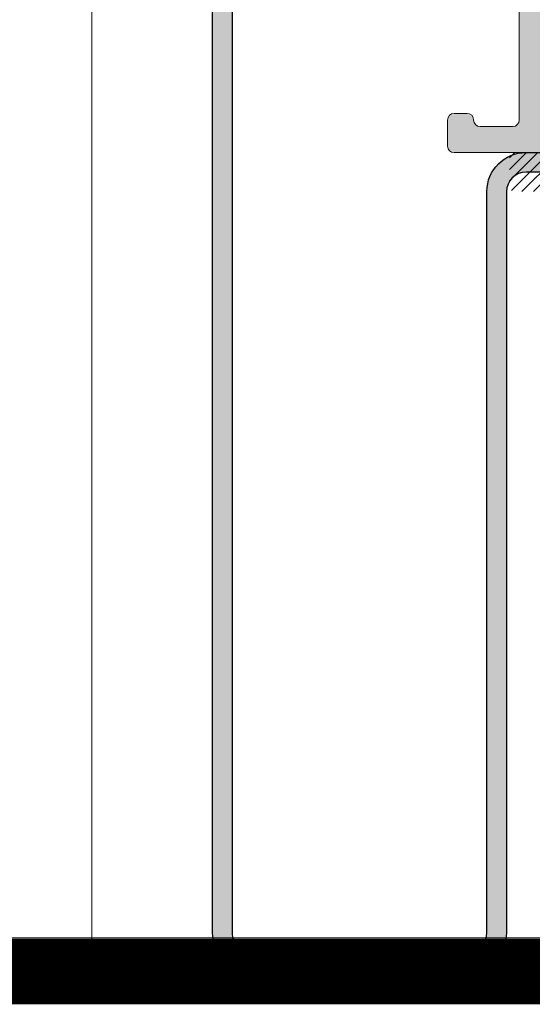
# Model space of a CAD drawing. Header units: millimetres. Extents: x -158258 to 126254, y -16359 to 60195.
# Tile 17 of 173: x -137555 to -137516, y 10495 to 10570. Entities that reach past the tile are written whole.
import ezdxf

# ---------------------------------------------------------------- set-up
doc = ezdxf.new("R2010")
doc.units = ezdxf.units.MM
doc.header["$LTSCALE"] = 0.1
doc.header["$MEASUREMENT"] = 0
for name, color, linetype, lineweight in [('01. Aluminium (Main Structure)', 6, 'Continuous', 5), ('3_Hatch', 8, 'Continuous', 0), ('S2-flooring plan', 6, 'Continuous', 5)]:
    doc.layers.add(name, color=color, linetype=linetype, lineweight=lineweight)
doc.layers.add('AREA LINE', color=3, linetype='Continuous', plot=False)
doc.layers.add('DRY WALL LINE', color=1, linetype='Continuous')
doc.layers.add('Glass in Section', color=7, linetype='Continuous', true_color=0x3affff)

# ---------------------------------------------------------------- blocks, each defined once
blk = doc.blocks.new('A$C768C5112')
at = {"layer": '3_Hatch'}
h = blk.add_hatch(color=256, dxfattribs=at)
h.dxf.hatch_style = 1
h.paths.add_polyline_path([(-4.223506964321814, -41.98522546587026), (-3.912497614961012, -41.67421611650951), (-3.912497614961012, -37.70677351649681), (-4.498231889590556, -36.68251605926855), (-4.498231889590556, -2.487038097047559), (-4.461947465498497, -2.304579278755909), (-4.352057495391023, -2.139744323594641), (-4.205883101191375, -2.029854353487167), (-4.004763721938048, -1.993569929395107), (4.004763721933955, -1.993569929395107), (4.188259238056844, -2.029854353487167), (4.35205749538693, -2.139744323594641), (4.461947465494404, -2.304579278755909), (4.516892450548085, -2.487038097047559), (4.516892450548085, -36.68251605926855), (3.894873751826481, -37.70677351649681), (3.894873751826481, -41.67421611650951), (4.205883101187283, -41.98522546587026), (4.297112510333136, -42.13139986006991), (4.297112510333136, -42.27757425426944), (4.205883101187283, -42.42374864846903), (3.894873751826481, -42.71713413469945), (3.894873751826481, -46.6845767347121), (4.516892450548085, -47.70883419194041), (4.516892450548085, -53.70716784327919), (4.461947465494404, -53.8896266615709), (4.35205749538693, -54.05446161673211), (4.188259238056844, -54.16435158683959), (4.004763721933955, -54.2006360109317), (-4.004763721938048, -54.2006360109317), (-4.205883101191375, -54.16435158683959), (-4.352057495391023, -54.05446161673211), (-4.461947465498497, -53.8896266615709), (-4.498231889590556, -53.70716784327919), (-4.498231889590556, -47.70883419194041), (-3.912497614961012, -46.6845767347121), (-3.912497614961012, -42.71713413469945), (-4.223506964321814, -42.42374864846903), (-4.278451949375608, -42.27757425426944), (-4.278451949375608, -42.13139986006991)], flags=16)
h.paths.add_polyline_path([(10.03938179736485, -54.01714049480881), (9.984436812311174, -54.2006360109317), (9.965776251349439, -54.38309482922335), (9.856922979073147, -54.54792978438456), (9.692088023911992, -54.65781975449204), (9.509629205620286, -54.69410417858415), (7.003930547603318, -54.69410417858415), (6.821471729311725, -54.65781975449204), (6.637976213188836, -54.54792978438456), (6.528086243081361, -54.38309482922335), (6.510462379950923, -54.2006360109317), (6.510462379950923, -2.487038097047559), (6.528086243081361, -2.304579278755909), (6.637976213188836, -2.139744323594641), (6.821471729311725, -2.029854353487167), (7.003930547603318, -1.993569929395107), (11.88677733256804, -1.993569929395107), (12.17912612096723, -1.682560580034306), (12.32530051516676, -1.591331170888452), (12.47147490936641, -1.591331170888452), (12.59898874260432, -1.682560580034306), (12.92865865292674, -1.993569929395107), (27.50255676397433, -1.993569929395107), (27.68605228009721, -2.029854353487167), (27.86851109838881, -2.139744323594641), (27.95974050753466, -2.304579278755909), (27.99602493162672, -2.487038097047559), (27.99602493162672, -6.985269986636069), (27.95974050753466, -7.186389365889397), (27.86851109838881, -7.351224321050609), (27.68605228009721, -7.461114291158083), (27.50255676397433, -7.497398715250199), (18.81710233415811, -7.497398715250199), (18.61598295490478, -7.533683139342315), (18.45114799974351, -7.64357310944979), (18.34125802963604, -7.808408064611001), (18.30497360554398, -8.009527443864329), (18.30497360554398, -13.47707180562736), (18.34125802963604, -13.67819118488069), (18.45114799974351, -13.86065000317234), (18.61598295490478, -13.95291611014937), (18.81710233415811, -13.98920053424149), (21.79760859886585, -13.98920053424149), (21.99872797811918, -13.95291611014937), (22.16356293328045, -13.86065000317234), (22.27241620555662, -13.67819118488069), (22.29107676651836, -13.47707180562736), (22.29107676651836, -13.00122750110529), (22.27241620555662, -12.80010812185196), (22.16356293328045, -12.65393372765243), (21.99872797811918, -12.5440437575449), (21.79760859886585, -12.49013547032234), (20.80963556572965, -12.49013547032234), (20.60851618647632, -12.4528143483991), (20.46234179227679, -12.34292437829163), (20.35245182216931, -12.19674998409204), (20.29750683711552, -11.99563060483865), (20.29750683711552, -10.00309737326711), (20.35245182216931, -9.801977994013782), (20.46234179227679, -9.655803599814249), (20.60851618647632, -9.545913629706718), (20.80963556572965, -9.49096864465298), (23.64396743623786, -9.49096864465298), (23.93735292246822, -9.179959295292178), (24.08352731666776, -9.106353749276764), (24.2297017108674, -9.106353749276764), (24.35721554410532, -9.179959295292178), (24.68688545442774, -9.49096864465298), (27.50255676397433, -9.49096864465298), (27.68605228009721, -9.545913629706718), (27.86851109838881, -9.655803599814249), (27.95974050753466, -9.801977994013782), (27.99602493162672, -10.00309737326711), (27.99602493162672, -11.99563060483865), (27.95974050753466, -12.19674998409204), (27.86851109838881, -12.34292437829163), (27.68605228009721, -12.4528143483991), (27.50255676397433, -12.49013547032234), (26.51562042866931, -12.49013547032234), (26.31450104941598, -12.5440437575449), (26.16832665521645, -12.65393372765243), (26.05843668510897, -12.80010812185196), (26.00349170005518, -13.00122750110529), (26.00349170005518, -13.47707180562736), (26.05843668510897, -13.67819118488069), (26.16832665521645, -13.86065000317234), (26.31450104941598, -13.95291611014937), (26.51562042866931, -13.98920053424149), (29.51375055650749, -13.98920053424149), (29.69724607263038, -13.95291611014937), (29.86208102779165, -13.86065000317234), (29.97093430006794, -13.67819118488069), (29.98959486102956, -13.47707180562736), (29.97093430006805, 81.00442663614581), (29.86208102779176, 81.1879221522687), (29.77966355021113, 81.24286713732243), (29.69724607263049, 81.29781212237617), (29.60549831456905, 81.3066240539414), (29.5137505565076, 81.31543598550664), (-29.51375055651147, 81.31543598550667), (-29.7148699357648, 81.2978121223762), (-29.86104432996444, 81.18792215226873), (-29.97093430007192, 81.00442663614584), (-30.00721872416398, 80.84062837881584), (-30.00721872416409, -13.47707180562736), (-29.97093430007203, -13.67819118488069), (-29.86104432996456, -13.86065000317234), (-29.71486993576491, -13.95291611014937), (-29.51375055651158, -13.98920053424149), (-26.4959231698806, -13.98920053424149), (-26.31346435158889, -13.95291611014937), (-26.14862939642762, -13.86065000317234), (-26.03873942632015, -13.67819118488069), (-26.00245500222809, -13.47707180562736), (-26.00245500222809, -13.00122750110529), (-26.03873942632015, -12.80010812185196), (-26.14862939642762, -12.65393372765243), (-26.31346435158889, -12.5440437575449), (-26.4959231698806, -12.49013547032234), (-27.52018062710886, -12.49013547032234), (-27.68501558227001, -12.4528143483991), (-27.86747440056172, -12.34292437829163), (-27.97736437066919, -12.19674998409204), (-28.01364879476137, -11.99563060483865), (-28.01364879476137, -10.00309737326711), (-27.97736437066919, -9.801977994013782), (-27.86747440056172, -9.655803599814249), (-27.68501558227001, -9.545913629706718), (-27.52018062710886, -9.49096864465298), (-24.68584875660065, -9.49096864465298), (-24.37483940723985, -9.179959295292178), (-24.24732557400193, -9.106353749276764), (-24.06383005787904, -9.106353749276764), (-23.93631622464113, -9.179959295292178), (-23.62530687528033, -9.49096864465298), (-20.80963556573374, -9.49096864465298), (-20.60851618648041, -9.545913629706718), (-20.44368123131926, -9.655803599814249), (-20.33379126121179, -9.801977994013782), (-20.29750683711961, -10.00309737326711), (-20.29750683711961, -11.99563060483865), (-20.33379126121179, -12.19674998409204), (-20.44368123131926, -12.34292437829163), (-20.60851618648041, -12.4528143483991), (-20.80963556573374, -12.49013547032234), (-21.81523246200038, -12.49013547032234), (-22.01635184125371, -12.5440437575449), (-22.16252623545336, -12.65393372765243), (-22.27241620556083, -12.80010812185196), (-22.30870062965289, -13.00122750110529), (-22.30870062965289, -13.47707180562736), (-22.27241620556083, -13.67819118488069), (-22.16252623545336, -13.86065000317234), (-22.01635184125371, -13.95291611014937), (-21.81523246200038, -13.98920053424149), (-18.79740507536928, -13.98920053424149), (-18.61494625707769, -13.95291611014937), (-18.45011130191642, -13.86065000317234), (-18.34125802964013, -13.67819118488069), (-18.30393690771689, -13.47707180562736), (-18.30393690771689, -8.009527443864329), (-18.34125802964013, -7.808408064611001), (-18.45011130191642, -7.64357310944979), (-18.61494625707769, -7.533683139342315), (-18.79740507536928, -7.497398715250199), (-27.52018062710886, -7.497398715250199), (-27.68501558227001, -7.461114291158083), (-27.86747440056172, -7.351224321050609), (-27.97736437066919, -7.186389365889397), (-28.01364879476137, -6.985269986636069), (-28.01364879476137, -2.487038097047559), (-27.97736437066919, -2.304579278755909), (-27.86747440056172, -2.139744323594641), (-27.68501558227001, -2.029854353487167), (-27.52018062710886, -1.993569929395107), (-12.92762195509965, -1.993569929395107), (-12.61764930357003, -1.682560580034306), (-12.48909877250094, -1.591331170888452), (-12.3429243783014, -1.591331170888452), (-12.17808942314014, -1.682560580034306), (-11.86708007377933, -1.993569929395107), (-7.002893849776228, -1.993569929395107), (-6.801774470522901, -2.029854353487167), (-6.655600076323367, -2.139744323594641), (-6.545710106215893, -2.304579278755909), (-6.509425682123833, -2.487038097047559), (-6.509425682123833, -54.2006360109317), (-6.545710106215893, -54.38309482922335), (-6.655600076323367, -54.54792978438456), (-6.801774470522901, -54.65781975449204), (-7.002893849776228, -54.69410417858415), (-9.508592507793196, -54.69410417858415), (-9.709711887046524, -54.65781975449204), (-9.855886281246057, -54.54792978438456), (-9.965776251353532, -54.38309482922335), (-10.0020606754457, -54.2006360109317), (-10.03834509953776, -54.01714049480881), (-10.14823506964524, -53.83468167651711), (-10.31307002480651, -53.72479170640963), (-10.4955288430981, -53.70716784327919), (-11.50216243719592, -53.70716784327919), (-11.70328181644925, -53.72479170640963), (-11.8494562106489, -53.83468167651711), (-11.95934618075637, -54.01714049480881), (-12.01325446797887, -54.2006360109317), (-12.01325446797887, -56.21182980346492), (-11.95934618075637, -56.39532531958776), (-11.8494562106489, -56.55912357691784), (-11.70328181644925, -56.66901354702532), (-11.50216243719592, -56.68767410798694), (-0.5297525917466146, -56.68767410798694), (-0.201119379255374, -56.39532531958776), (-0.07256884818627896, -56.3217197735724), (0.07360554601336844, -56.3217197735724), (0.2197799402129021, -56.39532531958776), (0.5121287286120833, -56.68767410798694), (11.50216243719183, -56.68767410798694), (11.68565795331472, -56.66901354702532), (11.8494562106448, -56.55912357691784), (11.95934618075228, -56.39532531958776), (12.01429116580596, -56.21182980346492), (12.01429116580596, -54.2006360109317), (11.95934618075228, -54.01714049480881), (11.8494562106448, -53.83468167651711), (11.68565795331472, -53.72479170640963), (11.50216243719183, -53.70716784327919), (10.4965655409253, -53.70716784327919), (10.29544616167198, -53.72479170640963), (10.14927176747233, -53.83468167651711)])
h.paths.add_polyline_path([(27.99602493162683, 77.82280099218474), (27.95974050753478, 78.0062965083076), (27.86851109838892, 78.1887553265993), (27.68605228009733, 78.29864529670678), (27.50255676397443, 78.33492972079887), (-27.52018062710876, 78.3349297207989), (-27.6850155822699, 78.29864529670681), (-27.8674744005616, 78.18875532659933), (-27.97736437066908, 78.00629650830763), (-28.01364879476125, 77.82280099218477), (-28.01364879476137, 0.5121287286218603), (-27.97736437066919, 0.3110093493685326), (-27.86747440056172, 0.1648349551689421), (-27.68501558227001, 0.05494498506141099), (-27.52018062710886, 7.73070496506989e-12), (27.50255676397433, 7.73070496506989e-12), (27.68605228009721, 0.05494498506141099), (27.86851109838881, 0.1648349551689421), (27.95974050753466, 0.3110093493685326), (27.99602493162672, 0.5121287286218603)], flags=16)
at = {"layer": '01. Aluminium (Main Structure)', "linetype": 'ByBlock'}
for p, q in [((-6.509425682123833, -2.487038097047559), (-6.509425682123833, -54.2006360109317)), ((-12.01325446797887, -54.2006360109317), (-11.95934618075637, -54.01714049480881)), ((-12.01325446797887, -56.21182980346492), (-12.01325446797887, -54.2006360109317)), ((-11.95934618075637, -54.01714049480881), (-11.8494562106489, -53.83468167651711)), ((-11.8494562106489, -53.83468167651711), (-11.70328181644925, -53.72479170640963)), ((-11.70328181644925, -53.72479170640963), (-11.50216243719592, -53.70716784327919)), ((-11.50216243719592, -53.70716784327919), (-10.4955288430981, -53.70716784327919)), ((-10.4955288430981, -53.70716784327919), (-10.31307002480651, -53.72479170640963)), ((-10.31307002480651, -53.72479170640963), (-10.14823506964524, -53.83468167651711)), ((-10.14823506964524, -53.83468167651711), (-10.03834509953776, -54.01714049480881)), ((-10.03834509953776, -54.01714049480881), (-10.0020606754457, -54.2006360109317)), ((-9.965776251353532, -54.38309482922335), (-10.0020606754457, -54.2006360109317)), ((-6.509425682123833, -54.2006360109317), (-6.545710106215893, -54.38309482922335)), ((-9.855886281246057, -54.54792978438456), (-9.965776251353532, -54.38309482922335)), ((-9.709711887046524, -54.65781975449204), (-9.855886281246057, -54.54792978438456)), ((-9.508592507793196, -54.69410417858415), (-9.709711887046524, -54.65781975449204)), ((-7.002893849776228, -54.69410417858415), (-9.508592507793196, -54.69410417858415)), ((-6.801774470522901, -54.65781975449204), (-7.002893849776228, -54.69410417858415)), ((-6.655600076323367, -54.54792978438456), (-6.801774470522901, -54.65781975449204)), ((-6.545710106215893, -54.38309482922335), (-6.655600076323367, -54.54792978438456)), ((-11.95934618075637, -56.39532531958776), (-12.01325446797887, -56.21182980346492)), ((-11.8494562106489, -56.55912357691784), (-11.95934618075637, -56.39532531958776)), ((-11.70328181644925, -56.66901354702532), (-11.8494562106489, -56.55912357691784)), ((-11.50216243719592, -56.68767410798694), (-11.70328181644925, -56.66901354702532)), ((-11.50216243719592, -56.68767410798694), (-0.5297525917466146, -56.68767410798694))]:
    blk.add_line(p, q, dxfattribs=at)
blk = doc.blocks.new('A$C096C0FB7')
at = {"layer": '3_Hatch'}
h = blk.add_hatch(dxfattribs=at)
h.set_pattern_fill('ANSI31', color=256, scale=5)
h.set_pattern_definition([(45, (-26191.75418318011, -15010.31870583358), (-0.4419417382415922, 0.4419417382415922), [])])
h.paths.add_polyline_path([(9.477403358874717, -15.45374932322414), (9.495029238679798, -15.59994044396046), (9.495029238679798, -17.31898213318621), (9.513691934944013, -17.46517325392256), (9.60493178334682, -17.57507579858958), (9.733497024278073, -17.66631564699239), (9.897314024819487, -17.70364103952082), (11.48882728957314, -17.70364103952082), (11.65368110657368, -17.66631564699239), (11.7812095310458, -17.57507579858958), (11.87244937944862, -17.46517325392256), (11.89111207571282, -17.31898213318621), (11.89111207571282, -8.486342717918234), (11.87244937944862, -8.339114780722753), (11.7812095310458, -8.211586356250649), (11.65368110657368, -8.120346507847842), (11.48882728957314, -8.101683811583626), (9.897314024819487, -8.101683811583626), (9.733497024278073, -8.120346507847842), (9.60493178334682, -8.211586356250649), (9.513691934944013, -8.339114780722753), (9.495029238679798, -8.486342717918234), (9.495029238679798, -10.20538440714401), (9.477403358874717, -10.35157552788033), (9.385126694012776, -10.49776664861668), (9.257598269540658, -10.57034380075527), (9.111407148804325, -10.6076691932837), (7.392365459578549, -10.6076691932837), (7.246174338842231, -10.57034380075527), (7.099983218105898, -10.49776664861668), (7.026369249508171, -10.35157552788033), (6.990080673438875, -10.20538440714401), (6.990080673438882, 2.614851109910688), (6.971417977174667, 2.761042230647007), (6.880178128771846, 2.889607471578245), (6.751612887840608, 2.980847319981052), (6.605421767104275, 2.999510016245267), (-6.873192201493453, 2.999510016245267), (-7.019383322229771, 2.980847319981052), (-7.146911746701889, 2.889607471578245), (-7.22052571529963, 2.761042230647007), (-7.256814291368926, 2.614851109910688), (-7.256814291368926, 0.4209474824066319), (-7.22052571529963, 0.2560936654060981), (-7.146911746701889, 0.1275284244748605), (-7.019383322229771, 0.03628857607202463), (-6.873192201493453, 2.700062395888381e-12), (4.301615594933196, 2.700062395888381e-12), (4.447806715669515, -0.01866269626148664), (4.575335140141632, -0.1099025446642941), (4.667611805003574, -0.237430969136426), (4.685237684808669, -0.4022847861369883), (4.685237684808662, -12.71033297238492), (4.703900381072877, -12.83889821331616), (4.721526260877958, -13.09499187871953), (4.77647753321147, -13.33242284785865), (4.850091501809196, -13.56985381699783), (4.941331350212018, -13.78965890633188), (5.05123389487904, -14.00946399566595), (5.197425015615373, -14.19194369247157), (5.343616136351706, -14.39308608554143), (5.50846995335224, -14.55793990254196), (5.690949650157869, -14.70413102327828), (5.892092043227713, -14.8503221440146), (6.111897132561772, -14.96022468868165), (6.331702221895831, -15.05146453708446), (6.569133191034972, -15.12404168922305), (6.806564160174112, -15.17899296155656), (7.062657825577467, -15.19765565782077), (7.191223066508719, -15.19765565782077), (9.111407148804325, -15.19765565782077), (9.257598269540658, -15.23394423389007), (9.385126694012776, -15.3075582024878)])
blk = doc.blocks.new('A$C1e49d04b')
at = {"layer": '3_Hatch'}
h = blk.add_hatch(color=256, dxfattribs=at)
h.dxf.hatch_style = 1
edge = h.paths.add_edge_path()
edge.add_line((28.50721872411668, 105.4719347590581), (28.50721872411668, 2.999999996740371))
edge.add_arc((27.00721872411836, 2.999999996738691), 1.49999999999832, -90.00000000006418, 6.417621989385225e-11, ccw=False)
edge.add_line((27.00721872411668, 1.499999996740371), (10.48276726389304, 1.499999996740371))
edge.add_arc((10.48276726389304, 2.999999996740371), 1.5, 180, 270, ccw=False)
edge.add_line((8.982767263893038, 2.999999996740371), (8.982767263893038, 59.77346118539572))
edge.add_arc((5.982767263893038, 59.77346118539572), 3, 0, 90)
edge.add_line((5.982767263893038, 62.77346118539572), (-7.482767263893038, 62.77346118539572))
edge.add_line((-7.482767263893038, 62.77346118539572), (-7.482767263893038, 61.27346118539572))
edge.add_line((-7.482767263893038, 61.27346118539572), (5.982767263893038, 61.27346118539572))
edge.add_arc((5.982767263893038, 59.77346118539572), 1.5, 0, 90, ccw=False)
edge.add_line((7.482767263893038, 59.77346118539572), (7.482767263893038, 2.999999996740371))
edge.add_arc((10.48276726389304, 2.999999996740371), 3, 180, 270)
edge.add_line((10.48276726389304, -3.259629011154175e-09), (27.00721872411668, -3.259629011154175e-09))
edge.add_arc((27.00721872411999, 2.99999999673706), 2.999999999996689, 269.9999999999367, 360.0000000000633)
edge.add_line((30.00721872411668, 2.999999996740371), (30.00721872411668, 105.4719347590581))
edge.add_line((30.00721872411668, 105.4719347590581), (28.50721872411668, 105.4719347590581))
at = {"layer": 'Glass in Section'}
blk.add_lwpolyline([(28.50721872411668, 105.4719347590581), (28.50721872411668, 2.999999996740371, -0.4142135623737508), (27.00721872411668, 1.499999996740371), (10.48276726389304, 1.499999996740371, -0.414213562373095), (8.982767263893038, 2.999999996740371), (8.982767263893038, 59.77346118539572, 0.414213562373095), (5.982767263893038, 62.77346118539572), (-7.482767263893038, 62.77346118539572), (-7.482767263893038, 61.27346118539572), (5.982767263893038, 61.27346118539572, -0.414213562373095), (7.482767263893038, 59.77346118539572), (7.482767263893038, 2.999999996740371, 0.414213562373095), (10.48276726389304, -3.259629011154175e-09), (27.00721872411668, -3.259629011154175e-09, 0.4142135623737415), (30.00721872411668, 2.999999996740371), (30.00721872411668, 105.4719347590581)], format="xyb", close=True, dxfattribs=at)
at = {"layer": '3_Hatch', "xscale": -1}
for name, p in [('A$C768C5112', (0, 119.4611352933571)), ('A$C096C0FB7', (0, 59.77395116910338))]:
    blk.add_blockref(name, p, dxfattribs=at)

msp = doc.modelspace()

# ---------------------------------------------------------------- hatches: boundary and pattern name
at = {"layer": 'S2-flooring plan', "ltscale": 1.199999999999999}
h = msp.add_hatch(dxfattribs=at)
h.set_pattern_fill('EARTH', color=8, scale=400)
h.set_pattern_definition([(0, (0, 0), (100, 100), [100, -100]), (0, (0, 37.5), (100, 100), [100, -100]), (0, (0, 75), (100, 100), [100, -100]), (90, (12.5, 87.5), (-99.99999999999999, 100), [100, -100]), (90, (50, 87.5), (-99.99999999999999, 100), [100, -100]), (90, (87.5, 87.5), (-99.99999999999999, 100), [100, -100])])
h.paths.add_polyline_path([(-137480.6776569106, 10697.80022141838), (-140050.6744706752, 10697.80022141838), (-140050.6744706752, 10497.02336298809), (-137480.6776569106, 10497.02336298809)])

# ---------------------------------------------------------------- linework, layer by layer
at = {"layer": 'AREA LINE', "transparency": 33554687}
msp.add_lwpolyline([(-140893.1637023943, 10499.62764581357), (-131430.7301500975, 10499.62778996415), (-131430.7301500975, 11199.62778996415), (-130250.6920696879, 11199.62778996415), (-130250.6920696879, 10499.62758247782), (-128409.9427641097, 10499.62758247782)], dxfattribs=at)
at = {"layer": 'S2-flooring plan', "color": 9, "true_color": 0xbdbdbd, "const_width": 5}
msp.add_lwpolyline([(-137480.6776569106, 10697.80022141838), (-140050.6744706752, 10697.80022141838), (-140050.6744706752, 10497.02336298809), (-137480.6776569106, 10497.02336298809)], close=True, dxfattribs=at)

# ---------------------------------------------------------------- block references
at = {"layer": 'DRY WALL LINE', "linetype": 'Continuous', "transparency": 33554687, "xscale": -1}
msp.add_blockref('A$C1e49d04b', (-137510.6672517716, 10497.02365013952), dxfattribs=at)

doc.saveas('drawing.dxf')
